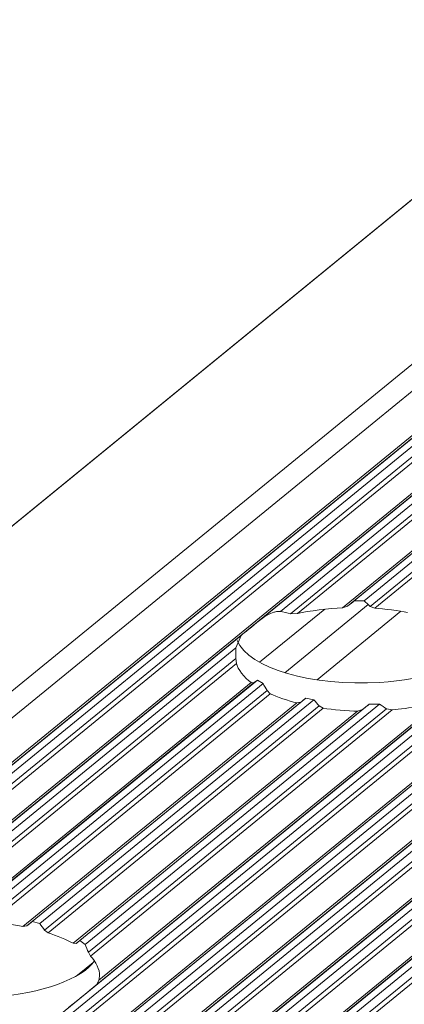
# Model space of a CAD drawing. Header units: inches. Extents: x 0 to 210, y 119 to 193.
# Tile 105 of 180: x 179.83 to 180.9, y 167.37 to 170.13. Entities that reach past the tile are written whole.
import ezdxf

# ---------------------------------------------------------------- set-up
doc = ezdxf.new("R2010")
doc.units = ezdxf.units.IN
doc.header["$MEASUREMENT"] = 0
doc.layers.add('Calque 1', color=7, linetype='Continuous')

# ---------------------------------------------------------------- blocks, each defined once
blk = doc.blocks.new('block 3018')
at = {"layer": 'Calque 1', "color": 9, "lineweight": 9, "true_color": 0xc0c0c0}
blk.add_lwpolyline([(202.1353, 186.4055), (156.0526, 148.779)], dxfattribs=at)
blk = doc.blocks.new('block 3020')
at = {"layer": 'Calque 1', "color": 9, "lineweight": 9, "true_color": 0xc0c0c0}
blk.add_lwpolyline([(202.2548, 186.3786), (156.1718, 148.7521)], dxfattribs=at)
blk = doc.blocks.new('block 3022')
at = {"layer": 'Calque 1', "color": 9, "lineweight": 9, "true_color": 0xc0c0c0}
blk.add_lwpolyline([(202.2658, 186.3808), (156.1832, 148.7543)], dxfattribs=at)
blk = doc.blocks.new('block 3024')
at = {"layer": 'Calque 1', "color": 9, "lineweight": 9, "true_color": 0xc0c0c0}
blk.add_lwpolyline([(202.2803, 186.392), (156.1976, 148.7655)], dxfattribs=at)
blk = doc.blocks.new('block 3026')
at = {"layer": 'Calque 1', "color": 9, "lineweight": 9, "true_color": 0xc0c0c0}
blk.add_lwpolyline([(202.3023, 186.387), (156.2197, 148.7607)], dxfattribs=at)
blk = doc.blocks.new('block 3028')
at = {"layer": 'Calque 1', "color": 9, "lineweight": 9, "true_color": 0xc0c0c0}
blk.add_lwpolyline([(202.3165, 186.3695), (156.2335, 148.743)], dxfattribs=at)
blk = doc.blocks.new('block 3030')
at = {"layer": 'Calque 1', "color": 9, "lineweight": 9, "true_color": 0xc0c0c0}
blk.add_lwpolyline([(202.3271, 186.3622), (156.2445, 148.7359)], dxfattribs=at)
blk = doc.blocks.new('block 3041')
at = {"layer": 'Calque 1', "color": 9, "lineweight": 9, "true_color": 0xc0c0c0}
blk.add_lwpolyline([(182.5123, 170.0971), (176.2257, 164.9639)], dxfattribs=at)
blk = doc.blocks.new('block 3113')
at = {"layer": 'Calque 1', "color": 9, "lineweight": 9, "true_color": 0xc0c0c0}
blk.add_lwpolyline([(183.2224, 169.9529), (176.9061, 164.7957)], dxfattribs=at)
blk = doc.blocks.new('block 3121')
at = {"layer": 'Calque 1', "color": 9, "lineweight": 9, "true_color": 0xc0c0c0}
blk.add_lwpolyline([(203.1888, 186.1688), (157.1058, 148.5425)], dxfattribs=at)
blk = doc.blocks.new('block 3126')
at = {"layer": 'Calque 1', "color": 9, "lineweight": 9, "true_color": 0xc0c0c0}
blk.add_lwpolyline([(203.1998, 186.171), (157.1171, 148.5445)], dxfattribs=at)
blk = doc.blocks.new('block 3161')
at = {"layer": 'Calque 1', "color": 9, "lineweight": 9, "true_color": 0xc0c0c0}
blk.add_lwpolyline([(203.2143, 186.1822), (157.1316, 148.5559)], dxfattribs=at)
blk = doc.blocks.new('block 3163')
at = {"layer": 'Calque 1', "color": 9, "lineweight": 9, "true_color": 0xc0c0c0}
blk.add_lwpolyline([(203.2363, 186.1772), (157.1536, 148.5509)], dxfattribs=at)
blk = doc.blocks.new('block 3165')
at = {"layer": 'Calque 1', "color": 9, "lineweight": 9, "true_color": 0xc0c0c0}
blk.add_lwpolyline([(203.2501, 186.1596), (157.1674, 148.5332)], dxfattribs=at)
blk = doc.blocks.new('block 3167')
at = {"layer": 'Calque 1', "color": 9, "lineweight": 9, "true_color": 0xc0c0c0}
blk.add_lwpolyline([(203.2611, 186.1526), (157.1785, 148.5261)], dxfattribs=at)
blk = doc.blocks.new('block 3169')
at = {"layer": 'Calque 1', "color": 9, "lineweight": 9, "true_color": 0xc0c0c0}
blk.add_lwpolyline([(203.3441, 186.1338), (157.2615, 148.5075)], dxfattribs=at)
blk = doc.blocks.new('block 3172')
at = {"layer": 'Calque 1', "color": 9, "lineweight": 9, "true_color": 0xc0c0c0}
blk.add_lwpolyline([(203.3555, 186.136), (157.2725, 148.5096)], dxfattribs=at)
blk = doc.blocks.new('block 3174')
at = {"layer": 'Calque 1', "color": 9, "lineweight": 9, "true_color": 0xc0c0c0}
blk.add_lwpolyline([(203.37, 186.1472), (157.2873, 148.5209)], dxfattribs=at)
blk = doc.blocks.new('block 3176')
at = {"layer": 'Calque 1', "color": 9, "lineweight": 9, "true_color": 0xc0c0c0}
blk.add_lwpolyline([(203.392, 186.1424), (157.309, 148.5159)], dxfattribs=at)
blk = doc.blocks.new('block 3178')
at = {"layer": 'Calque 1', "color": 9, "lineweight": 9, "true_color": 0xc0c0c0}
blk.add_lwpolyline([(203.4058, 186.1247), (157.3231, 148.4982)], dxfattribs=at)
blk = doc.blocks.new('block 3180')
at = {"layer": 'Calque 1', "color": 9, "lineweight": 9, "true_color": 0xc0c0c0}
blk.add_lwpolyline([(203.4168, 186.1176), (157.3342, 148.4911)], dxfattribs=at)
blk = doc.blocks.new('block 3182')
at = {"layer": 'Calque 1', "color": 9, "lineweight": 9, "true_color": 0xc0c0c0}
blk.add_lwpolyline([(203.4999, 186.0988), (157.4172, 148.4725)], dxfattribs=at)
blk = doc.blocks.new('block 3184')
at = {"layer": 'Calque 1', "color": 9, "lineweight": 9, "true_color": 0xc0c0c0}
blk.add_lwpolyline([(203.5112, 186.1011), (157.4282, 148.4746)], dxfattribs=at)
blk = doc.blocks.new('block 3186')
at = {"layer": 'Calque 1', "color": 9, "lineweight": 9, "true_color": 0xc0c0c0}
blk.add_lwpolyline([(203.5257, 186.1123), (157.4427, 148.486)], dxfattribs=at)
blk = doc.blocks.new('block 3188')
at = {"layer": 'Calque 1', "color": 9, "lineweight": 9, "true_color": 0xc0c0c0}
blk.add_lwpolyline([(203.5477, 186.1073), (157.4647, 148.481)], dxfattribs=at)
blk = doc.blocks.new('block 3190')
at = {"layer": 'Calque 1', "color": 9, "lineweight": 9, "true_color": 0xc0c0c0}
blk.add_lwpolyline([(203.5615, 186.0897), (157.4789, 148.4632)], dxfattribs=at)
blk = doc.blocks.new('block 3192')
at = {"layer": 'Calque 1', "color": 9, "lineweight": 9, "true_color": 0xc0c0c0}
blk.add_lwpolyline([(203.5725, 186.0826), (157.4895, 148.4562)], dxfattribs=at)
blk = doc.blocks.new('block 3194')
at = {"layer": 'Calque 1', "color": 9, "lineweight": 9, "true_color": 0xc0c0c0}
blk.add_lwpolyline([(203.6556, 186.0639), (157.5729, 148.4375)], dxfattribs=at)
blk = doc.blocks.new('block 3196')
at = {"layer": 'Calque 1', "color": 9, "lineweight": 9, "true_color": 0xc0c0c0}
blk.add_lwpolyline([(203.6666, 186.0661), (157.5839, 148.4396)], dxfattribs=at)
blk = doc.blocks.new('block 3200')
at = {"layer": 'Calque 1', "color": 9, "lineweight": 9, "true_color": 0xc0c0c0}
blk.add_lwpolyline([(203.6811, 186.0773), (157.5984, 148.451)], dxfattribs=at)
blk = doc.blocks.new('block 3202')
at = {"layer": 'Calque 1', "color": 9, "lineweight": 9, "true_color": 0xc0c0c0}
blk.add_lwpolyline([(203.7031, 186.0725), (157.6205, 148.446)], dxfattribs=at)
blk = doc.blocks.new('block 3204')
at = {"layer": 'Calque 1', "color": 9, "lineweight": 9, "true_color": 0xc0c0c0}
blk.add_lwpolyline([(203.7172, 186.0547), (157.6346, 148.4282)], dxfattribs=at)
blk = doc.blocks.new('block 3206')
at = {"layer": 'Calque 1', "color": 9, "lineweight": 9, "true_color": 0xc0c0c0}
blk.add_lwpolyline([(203.7283, 186.0477), (157.6453, 148.4212)], dxfattribs=at)
blk = doc.blocks.new('block 3379')
at = {"layer": 'Calque 1', "color": 9, "lineweight": 9, "true_color": 0xc0c0c0}
blk.add_lwpolyline([(180.8952, 168.4708), (180.6599, 168.2786)], dxfattribs=at)
blk = doc.blocks.new('block 3428')
at = {"layer": 'Calque 1', "color": 9, "lineweight": 9, "true_color": 0xc0c0c0}
blk.add_lwpolyline([(180.6813, 168.4766), (180.499, 168.3278)], dxfattribs=at)
blk = doc.blocks.new('block 3474')
at = {"layer": 'Calque 1', "color": 9, "lineweight": 9, "true_color": 0xc0c0c0}
blk.add_lwpolyline([(204.3546, 188.755), (158.2716, 151.1287)], dxfattribs=at)
blk = doc.blocks.new('block 6257')
at = {"layer": 'Calque 1', "color": 7, "lineweight": 9, "true_color": 0xffffff}
blk.add_lwpolyline([(182.5182, 170.0948), (176.2419, 164.9702)], dxfattribs=at)
blk = doc.blocks.new('block 6261')
at = {"layer": 'Calque 1', "color": 7, "lineweight": 9, "true_color": 0xffffff}
blk.add_lwpolyline([(181.5253, 169.2835), (180.4983, 168.4451)], dxfattribs=at)
blk = doc.blocks.new('block 6262')
at = {"layer": 'Calque 1', "color": 7, "lineweight": 9, "true_color": 0xffffff}
blk.add_open_spline([(180.4983, 168.4451), (180.4794, 168.4296), (180.4549, 168.4098), (180.447, 168.4033)], degree=3, dxfattribs=at)
blk = doc.blocks.new('block 6263')
at = {"layer": 'Calque 1', "color": 7, "lineweight": 9, "true_color": 0xffffff}
blk.add_lwpolyline([(180.447, 168.4033), (179.4203, 167.5647)], dxfattribs=at)
blk = doc.blocks.new('block 6289')
at = {"layer": 'Calque 1', "color": 9, "lineweight": 9, "true_color": 0xc0c0c0}
blk.add_lwpolyline([(183.1931, 169.9742), (176.8851, 164.8238)], dxfattribs=at)
blk = doc.blocks.new('block 6291')
at = {"layer": 'Calque 1', "color": 7, "lineweight": 9, "true_color": 0xffffff}
blk.add_lwpolyline([(183.1517, 169.9634), (176.8827, 164.8447)], dxfattribs=at)
blk = doc.blocks.new('block 6295')
at = {"layer": 'Calque 1', "color": 9, "lineweight": 9, "true_color": 0xc0c0c0}
blk.add_lwpolyline([(183.2048, 169.9548), (176.9013, 164.808)], dxfattribs=at)
blk = doc.blocks.new('block 6301')
at = {"layer": 'Calque 1', "color": 7, "lineweight": 9, "true_color": 0xffffff}
blk.add_open_spline([(179.9629, 167.3601), (179.9981, 167.3883), (180.0353, 167.4187), (180.0425, 167.4252)], degree=3, dxfattribs=at)
blk = doc.blocks.new('block 6302')
at = {"layer": 'Calque 1', "color": 9, "lineweight": 9, "true_color": 0xc0c0c0}
blk.add_lwpolyline([(181.0409, 168.2405), (180.0425, 167.4252)], dxfattribs=at)
blk = doc.blocks.new('block 6421')
at = {"layer": 'Calque 1', "color": 7, "lineweight": 5, "true_color": 0xffffff}
blk.add_lwpolyline([(180.4983, 168.4451), (180.5059, 168.4508), (180.5059, 168.4508), (180.5138, 168.4563), (180.5138, 168.4563), (180.5217, 168.4608), (180.5217, 168.4608), (180.5255, 168.4627), (180.5255, 168.4627), (180.5297, 168.4646), (180.5297, 168.4646), (180.5341, 168.4665), (180.5341, 168.4665), (180.5386, 168.468), (180.5386, 168.468), (180.541, 168.4687), (180.541, 168.4687), (180.5434, 168.4694), (180.5434, 168.4694), (180.5459, 168.4698), (180.5459, 168.4698), (180.5483, 168.4703), (180.5483, 168.4703), (180.55, 168.4704), (180.55, 168.4704), (180.5514, 168.4704), (180.5514, 168.4704), (180.5531, 168.4706), (180.5531, 168.4706), (180.5548, 168.4704), (180.5548, 168.4704), (180.5559, 168.4704), (180.5559, 168.4704), (180.5572, 168.4703), (180.5572, 168.4703)], dxfattribs=at)
blk = doc.blocks.new('block 6422')
at = {"layer": 'Calque 1', "color": 9, "lineweight": 9, "true_color": 0xc0c0c0}
blk.add_lwpolyline([(181.5101, 169.2484), (180.5572, 168.4703)], dxfattribs=at)
blk = doc.blocks.new('block 6423')
at = {"layer": 'Calque 1', "color": 7, "lineweight": 9, "true_color": 0xffffff}
blk.add_open_spline([(180.5851, 168.4639), (180.5779, 168.4663), (180.5641, 168.4694), (180.5572, 168.4703)], degree=3, dxfattribs=at)
blk = doc.blocks.new('block 6424')
at = {"layer": 'Calque 1', "color": 9, "lineweight": 9, "true_color": 0xc0c0c0}
blk.add_lwpolyline([(181.5101, 169.2192), (180.5851, 168.4639)], dxfattribs=at)
blk = doc.blocks.new('block 6425')
at = {"layer": 'Calque 1', "color": 7, "lineweight": 9, "true_color": 0xffffff}
blk.add_lwpolyline([(180.5851, 168.4639), (180.6051, 168.4642)], dxfattribs=at)
blk = doc.blocks.new('block 6426')
at = {"layer": 'Calque 1', "color": 9, "lineweight": 9, "true_color": 0xc0c0c0}
blk.add_lwpolyline([(181.5122, 169.2049), (180.6051, 168.4642)], dxfattribs=at)
blk = doc.blocks.new('block 6427')
at = {"layer": 'Calque 1', "color": 7, "lineweight": 9, "true_color": 0xffffff}
blk.add_open_spline([(180.7309, 168.4803), (180.6947, 168.4794), (180.6354, 168.4718), (180.6051, 168.4642)], degree=3, dxfattribs=at)
blk = doc.blocks.new('block 6428')
at = {"layer": 'Calque 1', "color": 9, "lineweight": 9, "true_color": 0xc0c0c0}
blk.add_lwpolyline([(181.5529, 169.1514), (180.7309, 168.4803)], dxfattribs=at)
blk = doc.blocks.new('block 6429')
at = {"layer": 'Calque 1', "color": 7, "lineweight": 9, "true_color": 0xffffff}
blk.add_lwpolyline([(180.7309, 168.4803), (180.7457, 168.4854)], dxfattribs=at)
blk = doc.blocks.new('block 6430')
at = {"layer": 'Calque 1', "color": 9, "lineweight": 9, "true_color": 0xc0c0c0}
blk.add_lwpolyline([(181.5601, 169.1507), (180.7457, 168.4854)], dxfattribs=at)
blk = doc.blocks.new('block 6431')
at = {"layer": 'Calque 1', "color": 7, "lineweight": 9, "true_color": 0xffffff}
blk.add_open_spline([(180.7643, 168.5002), (180.7598, 168.4965), (180.7505, 168.4892), (180.7457, 168.4854)], degree=3, dxfattribs=at)
blk = doc.blocks.new('block 6432')
at = {"layer": 'Calque 1', "color": 9, "lineweight": 9, "true_color": 0xc0c0c0}
blk.add_lwpolyline([(181.5704, 169.1584), (180.7643, 168.5002)], dxfattribs=at)
blk = doc.blocks.new('block 6433')
at = {"layer": 'Calque 1', "color": 7, "lineweight": 9, "true_color": 0xffffff}
blk.add_lwpolyline([(180.7643, 168.5002), (180.7918, 168.4997)], dxfattribs=at)
blk = doc.blocks.new('block 6434')
at = {"layer": 'Calque 1', "color": 9, "lineweight": 9, "true_color": 0xc0c0c0}
blk.add_lwpolyline([(181.587, 169.149), (180.7918, 168.4997)], dxfattribs=at)
blk = doc.blocks.new('block 6439')
at = {"layer": 'Calque 1', "color": 7, "lineweight": 9, "true_color": 0xffffff}
blk.add_open_spline([(180.8091, 168.4846), (180.8046, 168.4885), (180.7963, 168.4961), (180.7918, 168.4997)], degree=3, dxfattribs=at)
blk = doc.blocks.new('block 6440')
at = {"layer": 'Calque 1', "color": 9, "lineweight": 9, "true_color": 0xc0c0c0}
blk.add_lwpolyline([(181.598, 169.1288), (180.8091, 168.4846)], dxfattribs=at)
blk = doc.blocks.new('block 6441')
at = {"layer": 'Calque 1', "color": 7, "lineweight": 9, "true_color": 0xffffff}
blk.add_lwpolyline([(180.8091, 168.4846), (180.8218, 168.4792)], dxfattribs=at)
blk = doc.blocks.new('block 6442')
at = {"layer": 'Calque 1', "color": 9, "lineweight": 9, "true_color": 0xc0c0c0}
blk.add_lwpolyline([(181.6066, 169.12), (180.8218, 168.4792)], dxfattribs=at)
blk = doc.blocks.new('block 6443')
at = {"layer": 'Calque 1', "color": 7, "lineweight": 9, "true_color": 0xffffff}
blk.add_open_spline([(180.9138, 168.4675), (180.8911, 168.4723), (180.847, 168.4779), (180.8218, 168.4792)], degree=3, dxfattribs=at)
blk = doc.blocks.new('block 6566')
at = {"layer": 'Calque 1', "color": 7, "lineweight": 9, "true_color": 0xffffff}
blk.add_open_spline([(180.4322, 168.3681), (180.4318, 168.3647), (180.4318, 168.3576), (180.4318, 168.354)], degree=3, dxfattribs=at)
blk = doc.blocks.new('block 6568')
at = {"layer": 'Calque 1', "color": 7, "lineweight": 9, "true_color": 0xffffff}
blk.add_open_spline([(180.4363, 168.3888), (180.4677, 168.3115), (180.6468, 168.2589), (180.8363, 168.2717), (180.9603, 168.2777), (181.0836, 168.3223), (181.1136, 168.3716)], degree=3, knots=[0, 0, 0, 0, 1, 1, 1, 2, 2, 2, 2], dxfattribs=at)
blk = doc.blocks.new('block 6570')
at = {"layer": 'Calque 1', "color": 7, "lineweight": 9, "true_color": 0xffffff}
blk.add_open_spline([(180.87, 168.1945), (180.9141, 168.1976), (180.981, 168.2117), (181.013, 168.2245)], degree=3, dxfattribs=at)
blk = doc.blocks.new('block 6571')
at = {"layer": 'Calque 1', "color": 7, "lineweight": 9, "true_color": 0xffffff}
blk.add_lwpolyline([(180.87, 168.1945), (180.8545, 168.1978)], dxfattribs=at)
blk = doc.blocks.new('block 6572')
at = {"layer": 'Calque 1', "color": 7, "lineweight": 9, "true_color": 0xffffff}
blk.add_open_spline([(180.8352, 168.211), (180.8401, 168.2076), (180.8497, 168.201), (180.8545, 168.1978)], degree=3, dxfattribs=at)
blk = doc.blocks.new('block 6573')
at = {"layer": 'Calque 1', "color": 7, "lineweight": 9, "true_color": 0xffffff}
blk.add_lwpolyline([(180.8352, 168.211), (180.806, 168.2102)], dxfattribs=at)
blk = doc.blocks.new('block 6574')
at = {"layer": 'Calque 1', "color": 7, "lineweight": 9, "true_color": 0xffffff}
blk.add_open_spline([(180.7874, 168.1955), (180.7922, 168.1993), (180.8015, 168.2066), (180.806, 168.2102)], degree=3, dxfattribs=at)
blk = doc.blocks.new('block 6575')
at = {"layer": 'Calque 1', "color": 7, "lineweight": 9, "true_color": 0xffffff}
blk.add_lwpolyline([(180.7874, 168.1955), (180.7736, 168.1911)], dxfattribs=at)
blk = doc.blocks.new('block 6576')
at = {"layer": 'Calque 1', "color": 7, "lineweight": 9, "true_color": 0xffffff}
blk.add_open_spline([(180.6775, 168.1991), (180.7016, 168.1952), (180.7477, 168.1914), (180.7736, 168.1911)], degree=3, dxfattribs=at)
blk = doc.blocks.new('block 6577')
at = {"layer": 'Calque 1', "color": 7, "lineweight": 9, "true_color": 0xffffff}
blk.add_lwpolyline([(180.6775, 168.1991), (180.6657, 168.2055)], dxfattribs=at)
blk = doc.blocks.new('block 6578')
at = {"layer": 'Calque 1', "color": 7, "lineweight": 9, "true_color": 0xffffff}
blk.add_open_spline([(180.6509, 168.2226), (180.6547, 168.2183), (180.662, 168.2098), (180.6657, 168.2055)], degree=3, dxfattribs=at)
blk = doc.blocks.new('block 6579')
at = {"layer": 'Calque 1', "color": 7, "lineweight": 9, "true_color": 0xffffff}
blk.add_lwpolyline([(180.6509, 168.2226), (180.6285, 168.2271)], dxfattribs=at)
blk = doc.blocks.new('block 6580')
at = {"layer": 'Calque 1', "color": 7, "lineweight": 9, "true_color": 0xffffff}
blk.add_open_spline([(180.6141, 168.2159), (180.6175, 168.2186), (180.6248, 168.2243), (180.6285, 168.2271)], degree=3, dxfattribs=at)
blk = doc.blocks.new('block 6581')
at = {"layer": 'Calque 1', "color": 7, "lineweight": 9, "true_color": 0xffffff}
blk.add_lwpolyline([(180.6141, 168.2159), (180.603, 168.214)], dxfattribs=at)
blk = doc.blocks.new('block 6582')
at = {"layer": 'Calque 1', "color": 7, "lineweight": 9, "true_color": 0xffffff}
blk.add_open_spline([(180.5286, 168.2396), (180.5452, 168.2317), (180.581, 168.2193), (180.603, 168.214)], degree=3, dxfattribs=at)
blk = doc.blocks.new('block 6583')
at = {"layer": 'Calque 1', "color": 7, "lineweight": 9, "true_color": 0xffffff}
blk.add_lwpolyline([(180.5286, 168.2396), (180.5197, 168.2486)], dxfattribs=at)
blk = doc.blocks.new('block 6584')
at = {"layer": 'Calque 1', "color": 7, "lineweight": 9, "true_color": 0xffffff}
blk.add_open_spline([(180.5087, 168.2686), (180.5114, 168.2636), (180.5169, 168.2536), (180.5197, 168.2486)], degree=3, dxfattribs=at)
blk = doc.blocks.new('block 6585')
at = {"layer": 'Calque 1', "color": 7, "lineweight": 9, "true_color": 0xffffff}
blk.add_lwpolyline([(180.5087, 168.2686), (180.4925, 168.278)], dxfattribs=at)
blk = doc.blocks.new('block 6586')
at = {"layer": 'Calque 1', "color": 7, "lineweight": 9, "true_color": 0xffffff}
blk.add_open_spline([(180.4821, 168.2703), (180.4845, 168.2722), (180.4897, 168.276), (180.4925, 168.278)], degree=3, dxfattribs=at)
blk = doc.blocks.new('block 6587')
at = {"layer": 'Calque 1', "color": 7, "lineweight": 9, "true_color": 0xffffff}
blk.add_lwpolyline([(180.4821, 168.2703), (180.4749, 168.2711)], dxfattribs=at)
blk = doc.blocks.new('block 6588')
at = {"layer": 'Calque 1', "color": 7, "lineweight": 9, "true_color": 0xffffff}
blk.add_open_spline([(180.4342, 168.3245), (180.4367, 168.3096), (180.4559, 168.2842), (180.4749, 168.2711)], degree=3, dxfattribs=at)
blk = doc.blocks.new('block 6589')
at = {"layer": 'Calque 1', "color": 7, "lineweight": 9, "true_color": 0xffffff}
blk.add_lwpolyline([(180.4342, 168.3245), (180.4322, 168.339)], dxfattribs=at)
blk = doc.blocks.new('block 6590')
at = {"layer": 'Calque 1', "color": 7, "lineweight": 9, "true_color": 0xffffff}
blk.add_open_spline([(180.4318, 168.354), (180.4318, 168.3504), (180.4318, 168.343), (180.4322, 168.339)], degree=3, dxfattribs=at)
blk = doc.blocks.new('block 6591')
at = {"layer": 'Calque 1', "color": 7, "lineweight": 9, "true_color": 0xffffff}
blk.add_lwpolyline([(180.4322, 168.3681), (180.447, 168.4033)], dxfattribs=at)
blk = doc.blocks.new('block 6593')
at = {"layer": 'Calque 1', "color": 9, "lineweight": 9, "true_color": 0xc0c0c0}
blk.add_lwpolyline([(180.4322, 168.3681), (179.4793, 167.5901)], dxfattribs=at)
blk = doc.blocks.new('block 6595')
at = {"layer": 'Calque 1', "color": 9, "lineweight": 9, "true_color": 0xc0c0c0}
blk.add_lwpolyline([(180.4322, 168.339), (179.5072, 167.5837)], dxfattribs=at)
blk = doc.blocks.new('block 6597')
at = {"layer": 'Calque 1', "color": 9, "lineweight": 9, "true_color": 0xc0c0c0}
blk.add_lwpolyline([(180.4342, 168.3245), (179.5268, 167.5839)], dxfattribs=at)
blk = doc.blocks.new('block 6599')
at = {"layer": 'Calque 1', "color": 9, "lineweight": 9, "true_color": 0xc0c0c0}
blk.add_lwpolyline([(180.4749, 168.2711), (179.6529, 167.6)], dxfattribs=at)
blk = doc.blocks.new('block 6601')
at = {"layer": 'Calque 1', "color": 9, "lineweight": 9, "true_color": 0xc0c0c0}
blk.add_lwpolyline([(180.4821, 168.2703), (179.6674, 167.6052)], dxfattribs=at)
blk = doc.blocks.new('block 6603')
at = {"layer": 'Calque 1', "color": 9, "lineweight": 9, "true_color": 0xc0c0c0}
blk.add_lwpolyline([(180.4925, 168.278), (179.6863, 167.6199)], dxfattribs=at)
blk = doc.blocks.new('block 6605')
at = {"layer": 'Calque 1', "color": 9, "lineweight": 9, "true_color": 0xc0c0c0}
blk.add_lwpolyline([(180.5087, 168.2686), (179.7139, 167.6195)], dxfattribs=at)
blk = doc.blocks.new('block 6606')
at = {"layer": 'Calque 1', "color": 7, "lineweight": 9, "true_color": 0xffffff}
blk.add_open_spline([(180.0498, 167.45), (180.0515, 167.4648), (180.0398, 167.4905), (180.025, 167.5043)], degree=3, dxfattribs=at)
blk = doc.blocks.new('block 6607')
at = {"layer": 'Calque 1', "color": 9, "lineweight": 9, "true_color": 0xc0c0c0}
blk.add_lwpolyline([(180.87, 168.1945), (180.025, 167.5043)], dxfattribs=at)
blk = doc.blocks.new('block 6608')
at = {"layer": 'Calque 1', "color": 9, "lineweight": 9, "true_color": 0xc0c0c0}
blk.add_lwpolyline([(181.013, 168.2245), (180.0484, 167.4369)], dxfattribs=at)
blk = doc.blocks.new('block 6609')
at = {"layer": 'Calque 1', "color": 7, "lineweight": 9, "true_color": 0xffffff}
blk.add_lwpolyline([(180.0484, 167.4369), (180.0425, 167.4252)], dxfattribs=at)
blk = doc.blocks.new('block 6611')
at = {"layer": 'Calque 1', "color": 9, "lineweight": 9, "true_color": 0xc0c0c0}
blk.add_lwpolyline([(180.5197, 168.2486), (179.7308, 167.6044)], dxfattribs=at)
blk = doc.blocks.new('block 6613')
at = {"layer": 'Calque 1', "color": 9, "lineweight": 9, "true_color": 0xc0c0c0}
blk.add_lwpolyline([(180.5286, 168.2396), (179.7438, 167.5988)], dxfattribs=at)
blk = doc.blocks.new('block 6614')
at = {"layer": 'Calque 1', "color": 7, "lineweight": 9, "true_color": 0xffffff}
blk.add_open_spline([(179.8355, 167.5873), (179.8127, 167.5921), (179.7686, 167.5976), (179.7438, 167.5988)], degree=3, dxfattribs=at)
blk = doc.blocks.new('block 6615')
at = {"layer": 'Calque 1', "color": 9, "lineweight": 9, "true_color": 0xc0c0c0}
blk.add_lwpolyline([(180.603, 168.214), (179.8355, 167.5873)], dxfattribs=at)
blk = doc.blocks.new('block 6616')
at = {"layer": 'Calque 1', "color": 7, "lineweight": 9, "true_color": 0xffffff}
blk.add_lwpolyline([(179.8355, 167.5873), (179.8468, 167.5897)], dxfattribs=at)
blk = doc.blocks.new('block 6617')
at = {"layer": 'Calque 1', "color": 9, "lineweight": 9, "true_color": 0xc0c0c0}
blk.add_lwpolyline([(180.6141, 168.2159), (179.8468, 167.5897)], dxfattribs=at)
blk = doc.blocks.new('block 6618')
at = {"layer": 'Calque 1', "color": 7, "lineweight": 9, "true_color": 0xffffff}
blk.add_open_spline([(179.9764, 167.5403), (179.9612, 167.5492), (179.9278, 167.5632), (179.9065, 167.5696)], degree=3, dxfattribs=at)
blk = doc.blocks.new('block 6619')
at = {"layer": 'Calque 1', "color": 9, "lineweight": 9, "true_color": 0xc0c0c0}
blk.add_lwpolyline([(180.6775, 168.1991), (179.9065, 167.5696)], dxfattribs=at)
blk = doc.blocks.new('block 6620')
at = {"layer": 'Calque 1', "color": 9, "lineweight": 9, "true_color": 0xc0c0c0}
blk.add_lwpolyline([(180.7736, 168.1911), (179.9764, 167.5403)], dxfattribs=at)
blk = doc.blocks.new('block 6621')
at = {"layer": 'Calque 1', "color": 7, "lineweight": 9, "true_color": 0xffffff}
blk.add_open_spline([(179.8617, 167.6011), (179.8579, 167.5981), (179.8506, 167.5926), (179.8468, 167.5897)], degree=3, dxfattribs=at)
blk = doc.blocks.new('block 6622')
at = {"layer": 'Calque 1', "color": 9, "lineweight": 9, "true_color": 0xc0c0c0}
blk.add_lwpolyline([(180.6285, 168.2271), (179.8617, 167.6011)], dxfattribs=at)
blk = doc.blocks.new('block 6623')
at = {"layer": 'Calque 1', "color": 7, "lineweight": 9, "true_color": 0xffffff}
blk.add_lwpolyline([(179.8617, 167.6011), (179.883, 167.5956)], dxfattribs=at)
blk = doc.blocks.new('block 6624')
at = {"layer": 'Calque 1', "color": 9, "lineweight": 9, "true_color": 0xc0c0c0}
blk.add_lwpolyline([(180.6509, 168.2226), (179.883, 167.5956)], dxfattribs=at)
blk = doc.blocks.new('block 6625')
at = {"layer": 'Calque 1', "color": 7, "lineweight": 9, "true_color": 0xffffff}
blk.add_open_spline([(179.8961, 167.5773), (179.893, 167.582), (179.8865, 167.5911), (179.883, 167.5956)], degree=3, dxfattribs=at)
blk = doc.blocks.new('block 6626')
at = {"layer": 'Calque 1', "color": 9, "lineweight": 9, "true_color": 0xc0c0c0}
blk.add_lwpolyline([(180.6657, 168.2055), (179.8961, 167.5773)], dxfattribs=at)
blk = doc.blocks.new('block 6627')
at = {"layer": 'Calque 1', "color": 7, "lineweight": 9, "true_color": 0xffffff}
blk.add_lwpolyline([(179.8961, 167.5773), (179.9065, 167.5696)], dxfattribs=at)
blk = doc.blocks.new('block 6628')
at = {"layer": 'Calque 1', "color": 7, "lineweight": 9, "true_color": 0xffffff}
blk.add_lwpolyline([(180.0188, 167.5151), (180.025, 167.5043)], dxfattribs=at)
blk = doc.blocks.new('block 6629')
at = {"layer": 'Calque 1', "color": 9, "lineweight": 9, "true_color": 0xc0c0c0}
blk.add_lwpolyline([(180.8545, 168.1978), (180.0188, 167.5151)], dxfattribs=at)
blk = doc.blocks.new('block 6630')
at = {"layer": 'Calque 1', "color": 7, "lineweight": 9, "true_color": 0xffffff}
blk.add_open_spline([(180.0188, 167.5151), (180.0167, 167.5206), (180.0122, 167.5315), (180.0098, 167.5372)], degree=3, dxfattribs=at)
blk = doc.blocks.new('block 6631')
at = {"layer": 'Calque 1', "color": 9, "lineweight": 9, "true_color": 0xc0c0c0}
blk.add_lwpolyline([(180.8352, 168.211), (180.0098, 167.5372)], dxfattribs=at)
blk = doc.blocks.new('block 6632')
at = {"layer": 'Calque 1', "color": 7, "lineweight": 9, "true_color": 0xffffff}
blk.add_lwpolyline([(179.9953, 167.548), (180.0098, 167.5372)], dxfattribs=at)
blk = doc.blocks.new('block 6633')
at = {"layer": 'Calque 1', "color": 7, "lineweight": 9, "true_color": 0xffffff}
blk.add_lwpolyline([(180.806, 168.2102), (179.9953, 167.548)], dxfattribs=at)
blk = doc.blocks.new('block 6634')
at = {"layer": 'Calque 1', "color": 7, "lineweight": 9, "true_color": 0xffffff}
blk.add_lwpolyline([(179.9764, 167.5403), (179.9847, 167.5401)], dxfattribs=at)
blk = doc.blocks.new('block 6635')
at = {"layer": 'Calque 1', "color": 9, "lineweight": 9, "true_color": 0xc0c0c0}
blk.add_lwpolyline([(180.7874, 168.1955), (179.9847, 167.5401)], dxfattribs=at)
blk = doc.blocks.new('block 6636')
at = {"layer": 'Calque 1', "color": 7, "lineweight": 9, "true_color": 0xffffff}
blk.add_open_spline([(179.9953, 167.548), (179.9926, 167.5461), (179.9874, 167.5422), (179.9847, 167.5401)], degree=3, dxfattribs=at)
blk = doc.blocks.new('block 6697')
at = {"layer": 'Calque 1', "color": 7, "lineweight": 9, "true_color": 0xffffff}
blk.add_open_spline([(180.0484, 167.4369), (180.0494, 167.4402), (180.0501, 167.4466), (180.0498, 167.45)], degree=3, dxfattribs=at)
blk = doc.blocks.new('block 6698')
at = {"layer": 'Calque 1', "color": 7, "lineweight": 9, "true_color": 0xffffff}
blk.add_open_spline([(179.3583, 167.5086), (179.3893, 167.4311), (179.5685, 167.3787), (179.7583, 167.3914), (179.882, 167.3975), (180.0057, 167.4419), (180.0356, 167.4914)], degree=3, knots=[0, 0, 0, 0, 1, 1, 1, 2, 2, 2, 2], dxfattribs=at)
blk = doc.blocks.new('block 9915')
at = {"layer": 'Calque 1', "color": 7, "lineweight": 9, "true_color": 0xffffff}
blk.add_lwpolyline([(202.1139, 186.464), (156.0312, 148.8375)], dxfattribs=at)
blk = doc.blocks.new('block 9936')
at = {"layer": 'Calque 1', "color": 7, "lineweight": 9, "true_color": 0xffffff}
blk.add_lwpolyline([(179.9881, 167.4507), (180.0319, 167.4867)], dxfattribs=at)
blk = doc.blocks.new('block 9976')
at = {"layer": 'Calque 1', "color": 7, "lineweight": 9, "true_color": 0xffffff}
blk.add_lwpolyline([(180.8036, 168.4896), (180.5696, 168.2987)], dxfattribs=at)
blk = doc.blocks.new('block 10000')
at = {"layer": 'Calque 1', "color": 7, "lineweight": 9, "true_color": 0xffffff}
blk.add_lwpolyline([(204.2991, 188.7094), (158.2165, 151.083)], dxfattribs=at)

msp = doc.modelspace()

# ---------------------------------------------------------------- block references
at = {"layer": 'Calque 1'}
for name in ['block 3474', 'block 10000', 'block 9915', 'block 3018', 'block 3020', 'block 3022', 'block 3024', 'block 3026', 'block 3028', 'block 3030', 'block 3161', 'block 3121', 'block 3126', 'block 3163', 'block 3165', 'block 3167', 'block 3169', 'block 3172', 'block 3174', 'block 3176', 'block 3178', 'block 3180', 'block 3182', 'block 3184', 'block 3186', 'block 3188', 'block 3190', 'block 3192', 'block 3200', 'block 3202', 'block 3194', 'block 3196', 'block 3204', 'block 3206', 'block 3041', 'block 6257', 'block 6291', 'block 6289', 'block 6295', 'block 3113', 'block 6261', 'block 6422', 'block 6424', 'block 6426', 'block 6432', 'block 6428', 'block 6430', 'block 6434', 'block 6440', 'block 6442', 'block 6431', 'block 6433', 'block 6439', 'block 6421', 'block 3428', 'block 6423', 'block 9976', 'block 6425', 'block 6427', 'block 3379', 'block 6429', 'block 6441', 'block 6443', 'block 6262', 'block 6263', 'block 6591', 'block 6568', 'block 6593', 'block 6566', 'block 6590', 'block 6595', 'block 6589', 'block 6597', 'block 6588', 'block 6599', 'block 6603', 'block 6587', 'block 6586', 'block 6585', 'block 6601', 'block 6605', 'block 6611', 'block 6584', 'block 6583', 'block 6613', 'block 6617', 'block 6622', 'block 6624', 'block 6302', 'block 6608', 'block 6582', 'block 6581', 'block 6580', 'block 6579', 'block 6578', 'block 6570', 'block 6615', 'block 6626', 'block 6619', 'block 6620', 'block 6635', 'block 6633', 'block 6631', 'block 6629', 'block 6607', 'block 6577', 'block 6576', 'block 6575', 'block 6574', 'block 6573', 'block 6572', 'block 6571', 'block 6614', 'block 6616', 'block 6621', 'block 6623', 'block 6625', 'block 6627', 'block 6618', 'block 6634', 'block 6636', 'block 6632', 'block 6630', 'block 6698', 'block 6628', 'block 6606', 'block 9936', 'block 6697', 'block 6301', 'block 6609']:
    msp.add_blockref(name, (0, 0), dxfattribs=at)

doc.saveas('drawing.dxf')
